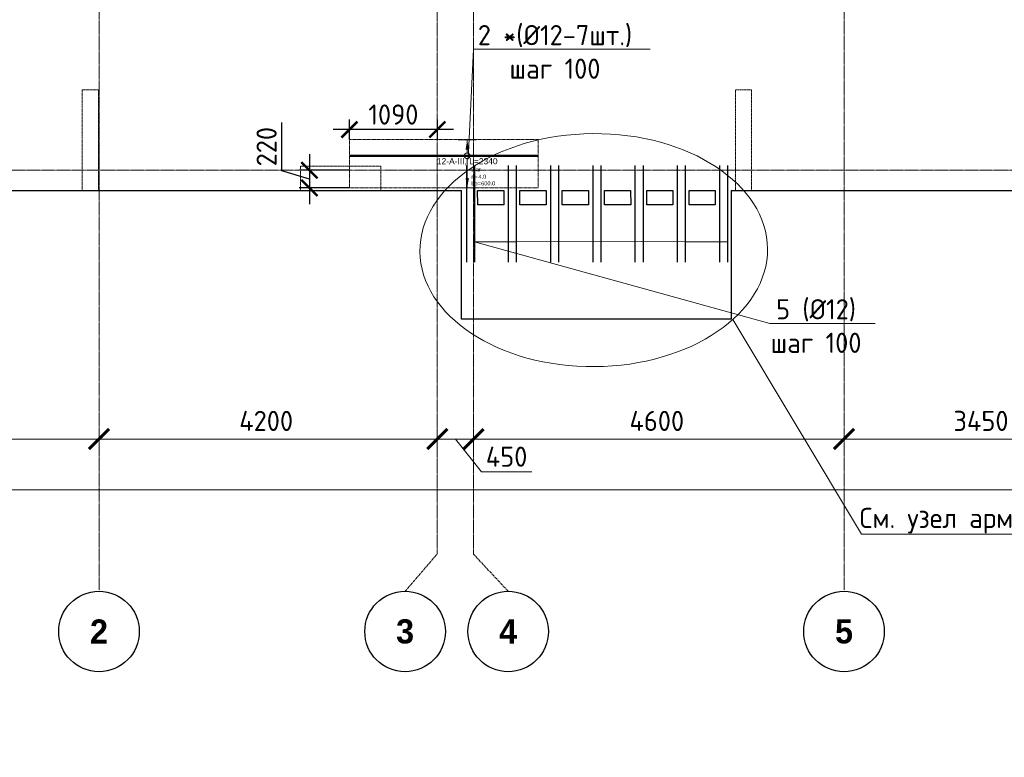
# Model space of a CAD drawing. Header units: millimetres. Extents: x -42044588 to 856694, y -806701 to 941911.
# Tile 193 of 256: x -98252 to -86027, y -289658 to -280497. Entities that reach past the tile are written whole.
import ezdxf
from ezdxf import colors
from ezdxf.entities.mleader import LeaderData, LeaderLine
from ezdxf.enums import TextEntityAlignment as Align
from ezdxf.math import Vec2, Vec3

# ---------------------------------------------------------------- set-up
doc = ezdxf.new("R2010")
doc.units = ezdxf.units.MM
doc.set_wipeout_variables(frame=1)
for name, pattern in [('01 Штриховая _4 мм_', [6, 3.5, -2.5]), ('______5', [1100, 800, -100, 100, -100]), ('DASHED', [7, 5, -2, 0]), ('GOST2.303 4', [7, 5, -2, 0]), ('осевая', [50.8, 31.75, -6.35, 6.35, -6.35])]:
    doc.linetypes.add(name, pattern=pattern)
for name, color, linetype, lineweight in [('907Сл Осевые', 1, 'Continuous', 0), ('RAZMER', 100, 'Continuous', 15), ('АрмСтер', 2, 'Continuous', 50), ('контур распр. стерхней', 2, 'GOST2.303 4', 20), ('Оси', 40, '______5', 18), ('Перекрытие ж_бетон', 1, 'Continuous', 30), ('подоснова', 151, 'Continuous', 5), ('РАЗМЕРЫ', 1, 'Continuous', 9)]:
    doc.layers.add(name, color=color, linetype=linetype, lineweight=lineweight)
doc.layers.add('АрмСтер_атрибуты', color=2, linetype='Continuous', lineweight=0, plot=False)
doc.layers.add('Колонна_ бетон', color=7, linetype='Continuous', lineweight=50, true_color=0xb4b496)
doc.styles.add('Century Gothic', font='GOTHIC.TTF')
doc.styles.add('GOST-2.304_Type-B', font='GOST_Common.ttf')
doc.styles.get("Standard").update_dxf_attribs({"font": 'arial.ttf'})
doc.styles.add('Аннотативный', font='arial.ttf')
doc.styles.add('ГОСТ', font='GOST_Common.ttf')
doc.dimstyles.new('СПДС', dxfattribs={"dimscale": 100, "dimtxt": 2.5, "dimasz": 2, "dimexe": 1.25, "dimexo": 0, "dimtad": 1, "dimdec": 0, "dimrnd": 5, "dimtxsty": 'GOST-2.304_Type-B', "dimblk": 'ARCHTICK', "dimcen": 2.5, "dimdle": 2, "dimclrd": 1, "dimclre": 1, "dimclrt": 1, "dimadec": 0, "dimazin": 2, "dimtfac": 0.75, "dimtdec": 0, "dimtmove": 1, "dimatfit": 3, "dimfxl": 0, "dimtolj": 1, "dimarcsym": 0})

# ---------------------------------------------------------------- blocks, each defined once
blk = doc.blocks.new('_ArchTick')
at = {"color": 0, "linetype": 'ByBlock', "const_width": 0.15}
blk.add_lwpolyline([(-0.5, -0.5), (0.5, 0.5)], dxfattribs=at)
blk = doc.blocks.new('*D6710')
at = {"color": 1, "lineweight": -2, "transparency": 16777216}
for p, q in [((-85705, -346670), (-85705, -346545)), ((-38905, -346670), (-38905, -346545)), ((-85905, -346670), (-38705, -346670))]:
    blk.add_line(p, q, dxfattribs=at)
at = {"layer": 'DEFPOINTS', "color": 0, "transparency": 16777216}
for p in [(-85705, -346670), (-38905, -346670), (-38905, -346670)]:
    blk.add_point(p, dxfattribs=at)
at = {"color": 1, "lineweight": -2, "transparency": 16777216, "xscale": 250, "yscale": 250, "zscale": 250, "rotation": 180}
blk.add_blockref('_ArchTick', (-85705, -346670), dxfattribs=at)
at = {"color": 1, "lineweight": -2, "transparency": 16777216, "xscale": 250, "yscale": 250, "zscale": 250}
blk.add_blockref('_ArchTick', (-38905, -346670), dxfattribs=at)
at = {"color": 1, "transparency": 16777216, "insert": (-67487, -346445), "char_height": 250, "width": 104166.67, "attachment_point": 5, "style": 'GOST-2.304_Type-B'}
blk.add_mtext('\\A1;46800', dxfattribs=at)
blk = doc.blocks.new('NSY101')
at = {"color": 0, "linetype": 'ByBlock', "lineweight": -2}
blk.add_circle((0, 0), 50, dxfattribs=at)
blk = doc.blocks.new('СЛОЖНЫЙ_ОБЪЕКТ_31')
at = {"layer": 'Оси', "color": 16, "linetype": 'Continuous', "lineweight": 25, "transparency": 33554687, "xscale": 9.999999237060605, "yscale": 9.999999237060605, "zscale": 9.999999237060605}
blk.add_blockref('NSY101', (8813, -43009), dxfattribs=at)
at = {"layer": 'Оси', "color": 16, "linetype": 'Continuous', "lineweight": 25, "transparency": 33554687, "insert": (8813, -43009), "char_height": 300, "width": 385, "attachment_point": 5, "style": 'Century Gothic'}
blk.add_mtext('\\A1;{\\fCentury Gothic|i0|b1;\\H300.000000;\\W1.000000;\\C16;2}\\P', dxfattribs=at)
blk = doc.blocks.new('СЛОЖНЫЙ_ОБЪЕКТ_32')
at = {"layer": 'Оси', "color": 16, "linetype": 'Continuous', "lineweight": 25, "transparency": 33554687, "xscale": 9.999999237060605, "yscale": 9.999999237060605, "zscale": 9.999999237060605}
blk.add_blockref('NSY101', (18063, -43009), dxfattribs=at)
at = {"layer": 'Оси', "color": 16, "linetype": 'Continuous', "lineweight": 25, "transparency": 33554687, "insert": (18063, -43009), "char_height": 300, "width": 385, "attachment_point": 5, "style": 'Century Gothic'}
blk.add_mtext('\\A1;{\\fCentury Gothic|i0|b1;\\H300.000000;\\W1.000000;\\C16;5}\\P', dxfattribs=at)
blk = doc.blocks.new('СЛОЖНЫЙ_ОБЪЕКТ_48')
at = {"layer": 'Оси', "color": 16, "linetype": 'Continuous', "lineweight": 25, "transparency": 33554687, "xscale": 9.999999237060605, "yscale": 9.999999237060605, "zscale": 9.999999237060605}
blk.add_blockref('NSY101', (13893, -43009), dxfattribs=at)
at = {"layer": 'Оси', "color": 16, "linetype": 'Continuous', "lineweight": 25, "transparency": 33554687, "insert": (13893, -43009), "char_height": 300, "width": 385, "attachment_point": 5, "style": 'Century Gothic'}
blk.add_mtext('\\A1;{\\fCentury Gothic|i0|b1;\\H300.000000;\\W1.000000;\\C16;4}\\P', dxfattribs=at)
blk = doc.blocks.new('СЛОЖНЫЙ_ОБЪЕКТ_49')
at = {"layer": 'Оси', "color": 16, "linetype": 'Continuous', "lineweight": 25, "transparency": 33554687, "xscale": 9.999999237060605, "yscale": 9.999999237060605, "zscale": 9.999999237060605}
blk.add_blockref('NSY101', (12613, -43009), dxfattribs=at)
at = {"layer": 'Оси', "color": 16, "linetype": 'Continuous', "lineweight": 25, "transparency": 33554687, "insert": (12613, -43009), "char_height": 300, "width": 385, "attachment_point": 5, "style": 'Century Gothic'}
blk.add_mtext('\\A1;{\\fCentury Gothic|i0|b1;\\H300.000000;\\W1.000000;\\C16;3}\\P', dxfattribs=at)
blk = doc.blocks.new('*D6717')
at = {"color": 1, "lineweight": -2, "transparency": 16777216}
for p, q in [((-85705, -346039), (-85705, -345914)), ((-81605, -346039), (-81605, -345914)), ((-85905, -346039), (-81405, -346039))]:
    blk.add_line(p, q, dxfattribs=at)
at = {"layer": 'DEFPOINTS', "color": 0, "transparency": 16777216}
for p in [(-85705, -346039), (-81605, -346039), (-81605, -346039)]:
    blk.add_point(p, dxfattribs=at)
at = {"color": 1, "lineweight": -2, "transparency": 16777216, "xscale": 250, "yscale": 250, "zscale": 250, "rotation": 180}
blk.add_blockref('_ArchTick', (-85705, -346039), dxfattribs=at)
at = {"color": 1, "lineweight": -2, "transparency": 16777216, "xscale": 250, "yscale": 250, "zscale": 250}
blk.add_blockref('_ArchTick', (-81605, -346039), dxfattribs=at)
at = {"color": 1, "transparency": 16777216, "insert": (-83680, -345814), "char_height": 250, "width": 83333.33, "attachment_point": 5, "style": 'GOST-2.304_Type-B'}
blk.add_mtext('\\A1;4100', dxfattribs=at)
blk = doc.blocks.new('*D6718')
at = {"color": 1, "lineweight": -2, "transparency": 16777216}
for p, q in [((-81605, -346039), (-81605, -345914)), ((-77405, -346039), (-77405, -345914)), ((-81805, -346039), (-77205, -346039))]:
    blk.add_line(p, q, dxfattribs=at)
at = {"layer": 'DEFPOINTS', "color": 0, "transparency": 16777216}
for p in [(-81605, -346039), (-77405, -346039), (-77405, -346039)]:
    blk.add_point(p, dxfattribs=at)
at = {"color": 1, "lineweight": -2, "transparency": 16777216, "xscale": 250, "yscale": 250, "zscale": 250, "rotation": 180}
blk.add_blockref('_ArchTick', (-81605, -346039), dxfattribs=at)
at = {"color": 1, "lineweight": -2, "transparency": 16777216, "xscale": 250, "yscale": 250, "zscale": 250}
blk.add_blockref('_ArchTick', (-77405, -346039), dxfattribs=at)
at = {"color": 1, "transparency": 16777216, "insert": (-79530, -345814), "char_height": 250, "width": 83333.33, "attachment_point": 5, "style": 'GOST-2.304_Type-B'}
blk.add_mtext('\\A1;4200', dxfattribs=at)
blk = doc.blocks.new('*D6719')
at = {"color": 1, "lineweight": -2, "transparency": 16777216}
for p, q in [((-76955, -346039), (-76955, -345914)), ((-72355, -346039), (-72355, -345914)), ((-77155, -346039), (-72155, -346039))]:
    blk.add_line(p, q, dxfattribs=at)
at = {"layer": 'DEFPOINTS', "color": 0, "transparency": 16777216}
for p in [(-76955, -346039), (-72355, -346039), (-72355, -346039)]:
    blk.add_point(p, dxfattribs=at)
at = {"color": 1, "lineweight": -2, "transparency": 16777216, "xscale": 250, "yscale": 250, "zscale": 250, "rotation": 180}
blk.add_blockref('_ArchTick', (-76955, -346039), dxfattribs=at)
at = {"color": 1, "lineweight": -2, "transparency": 16777216, "xscale": 250, "yscale": 250, "zscale": 250}
blk.add_blockref('_ArchTick', (-72355, -346039), dxfattribs=at)
at = {"color": 1, "transparency": 16777216, "insert": (-74680, -345814), "char_height": 250, "width": 83333.33, "attachment_point": 5, "style": 'GOST-2.304_Type-B'}
blk.add_mtext('\\A1;4600', dxfattribs=at)
blk = doc.blocks.new('*D6720')
at = {"color": 1, "lineweight": -2, "transparency": 16777216}
for p, q in [((-72355, -346039), (-72355, -345914)), ((-68905, -346039), (-68905, -345914)), ((-72555, -346039), (-68705, -346039))]:
    blk.add_line(p, q, dxfattribs=at)
at = {"layer": 'DEFPOINTS', "color": 0, "transparency": 16777216}
for p in [(-72355, -346039), (-68905, -346039), (-68905, -346039)]:
    blk.add_point(p, dxfattribs=at)
at = {"color": 1, "lineweight": -2, "transparency": 16777216, "xscale": 250, "yscale": 250, "zscale": 250, "rotation": 180}
blk.add_blockref('_ArchTick', (-72355, -346039), dxfattribs=at)
at = {"color": 1, "lineweight": -2, "transparency": 16777216, "xscale": 250, "yscale": 250, "zscale": 250}
blk.add_blockref('_ArchTick', (-68905, -346039), dxfattribs=at)
at = {"color": 1, "transparency": 16777216, "insert": (-70655, -345814), "char_height": 250, "width": 83333.33, "attachment_point": 5, "style": 'GOST-2.304_Type-B'}
blk.add_mtext('\\A1;3450', dxfattribs=at)
blk = doc.blocks.new('*D6729')
at = {"color": 1, "lineweight": -2, "transparency": 16777216}
for p, q in [((-77405, -345914), (-77405, -346164)), ((-76755, -346039), (-77605, -346039)), ((-77180, -346039), (-76858, -346445)), ((-76955, -345976), (-76955, -346164)), ((-76858, -346445), (-76233, -346445))]:
    blk.add_line(p, q, dxfattribs=at)
at = {"layer": 'DEFPOINTS', "color": 0, "transparency": 16777216}
for p in [(-77405, -345914), (-77405, -346039), (-76955, -345976)]:
    blk.add_point(p, dxfattribs=at)
at = {"color": 1, "lineweight": -2, "transparency": 16777216, "xscale": 250, "yscale": 250, "zscale": 250, "rotation": 180}
blk.add_blockref('_ArchTick', (-77405, -346039), dxfattribs=at)
at = {"color": 1, "lineweight": -2, "transparency": 16777216, "xscale": 250, "yscale": 250, "zscale": 250}
blk.add_blockref('_ArchTick', (-76955, -346039), dxfattribs=at)
at = {"color": 1, "transparency": 16777216, "insert": (-76545, -346258), "char_height": 250, "attachment_point": 5, "style": 'GOST-2.304_Type-B'}
blk.add_mtext('\\A1;450', dxfattribs=at)
blk = doc.blocks.new('подложка стн 1-го этажа')
at = {"layer": 'Колонна_ бетон', "color": 252, "linetype": 'DASHED', "lineweight": 0, "ltscale": 0.5, "true_color": 0x939598, "transparency": 33554687}
for p, q in [((11936, 10712, -760), (11936, 10712, -760)), ((11936, 9462, -760), (11936, 10712, -760)), ((11936, 10712, -760), (12136, 10712, -760)), ((12136, 10712, -760), (12136, 10712, -760)), ((12136, 9462, -760), (12136, 10712, -760)), ((20044, 10712, -200), (20044, 9462, -200)), ((20244, 10712, -200), (20044, 10712, -200)), ((20244, 9462, -200), (20244, 10712, -200)), ((14644, 9762, -200), (14644, 9462, -200)), ((14644, 9762, -200), (15644, 9762, -200)), ((15644, 9762, -200), (15644, 9462, -200)), ((11936, 9462, -760), (11936, 9462, -760)), ((11936, 9462, -760), (12136, 9462, -760)), ((12136, 9462, -760), (12136, 9462, -760)), ((15644, 9462, -200), (14644, 9462, -200)), ((20244, 9462, -200), (20044, 9462, -200))]:
    blk.add_line(p, q, dxfattribs=at)
blk = doc.blocks.new('_None')
blk = doc.blocks.new('*U5416')
at = {"layer": 'РАЗМЕРЫ'}
for p, q in [((112, 200), (-112, 200)), ((112, -400), (-112, -400))]:
    blk.add_line(p, q, dxfattribs=at)
at = {"layer": 'РАЗМЕРЫ', "ltscale": 15}
blk.add_line((0, -400), (0, 200), dxfattribs=at)
at = {"layer": 'РАЗМЕРЫ'}
for points in [[(0, 200), (21, 75), (-21, 75)], [(0, -400), (21, -275), (-21, -275)]]:
    blk.add_solid(points, dxfattribs=at)
at = {"layer": 'АрмСтер_атрибуты', "color": 215, "ltscale": 15, "style": 'Аннотативный'}
for s, p in [('шаг', (51, -194)), ('Lр=', (50, -368)), ('n=', (51, -285))]:
    blk.add_text(s, height=50, dxfattribs=at).set_placement(p)
at = {"layer": 'АрмСтер_атрибуты', "flags": 9}
for tag, p in [('МАССА', (-1034, 190)), ('ОБОЗНАЧЕНИЕ', (-1034, 76))]:
    blk.add_attdef(tag, p, '', height=75, dxfattribs=at)
at = {"layer": 'АрмСтер_атрибуты', "style": 'Аннотативный', "flags": 8}
blk.add_attdef('ПОЗ', (110, 30), '', height=75, dxfattribs=at)
at = {"layer": 'АрмСтер_атрибуты', "color": 215, "style": 'Аннотативный'}
for tag, p, flags in [('КОЛ', (138, -285), 8), ('ШАГ', (191, -194), 10), ('ШИРИНА', (173, -368), 8)]:
    blk.add_attdef(tag, p, '', height=50, dxfattribs=dict(at, flags=flags))
at = {"linetype": 'Continuous', "lineweight": 0}
blk.add_wipeout([(35, 0), (28, 21), (11, 33), (-11, 33), (-28, 21), (-35, 0), (-28, -21), (-11, -33), (11, -33), (28, -21)], dxfattribs=at)
at = {"color": 0, "linetype": 'ByBlock', "lineweight": -2, "ltscale": 100}
blk.add_line((-1463, 0), (877, 0), dxfattribs=at)
at = {"layer": 'РАЗМЕРЫ'}
blk.add_circle((0, 0), 35, dxfattribs=at)
at = {"layer": 'АрмСтер_атрибуты', "style": 'Аннотативный', "flags": 8}
blk.add_attdef('НАИМЕНОВАНИЕ', text='', height=75, dxfattribs=at).set_placement((0, -29), align=Align.TOP_CENTER)
blk = doc.blocks.new('*D5436')
at = {"layer": '907Сл Осевые', "color": 1, "lineweight": -2, "transparency": 16777216}
for p, q in [((-94158, -281985), (-94158, -281737)), ((-93066, -281985), (-93066, -281737)), ((-92866, -281862), (-94358, -281862))]:
    blk.add_line(p, q, dxfattribs=at)
at = {"layer": 'DEFPOINTS', "color": 0, "transparency": 16777216}
for p in [(-94158, -281862), (-94158, -281985), (-93066, -281985)]:
    blk.add_point(p, dxfattribs=at)
at = {"layer": '907Сл Осевые', "color": 1, "lineweight": -2, "transparency": 16777216, "xscale": 200, "yscale": 200, "zscale": 200, "rotation": 180}
blk.add_blockref('_ArchTick', (-94158, -281862), dxfattribs=at)
at = {"layer": '907Сл Осевые', "color": 1, "lineweight": -2, "transparency": 16777216, "xscale": 200, "yscale": 200, "zscale": 200}
blk.add_blockref('_ArchTick', (-93066, -281862), dxfattribs=at)
at = {"layer": '907Сл Осевые', "color": 1, "lineweight": 0, "transparency": 16777216, "insert": (-93612, -281675), "char_height": 250, "attachment_point": 5, "style": 'GOST-2.304_Type-B'}
blk.add_mtext('\\A1;1090', dxfattribs=at)
blk = doc.blocks.new('*D5437')
at = {"layer": '907Сл Осевые', "color": 1, "lineweight": -2, "transparency": 16777216}
for p, q in [((-94998, -282374), (-94998, -281774)), ((-94655, -282167), (-94655, -282787)), ((-94655, -282477), (-94998, -282374)), ((-94158, -282367), (-94780, -282367)), ((-94158, -282587), (-94780, -282587))]:
    blk.add_line(p, q, dxfattribs=at)
at = {"layer": 'DEFPOINTS', "color": 0, "transparency": 16777216}
for p in [(-94158, -282367, -360), (-94655, -282587), (-94158, -282587)]:
    blk.add_point(p, dxfattribs=at)
at = {"layer": '907Сл Осевые', "color": 1, "lineweight": -2, "transparency": 16777216, "xscale": 200, "yscale": 200, "zscale": 200}
for p, rotation in [((-94655, -282367), 90), ((-94655, -282587), 270)]:
    blk.add_blockref('_ArchTick', p, dxfattribs=dict(at, rotation=rotation))
at = {"layer": '907Сл Осевые', "color": 1, "lineweight": 0, "transparency": 16777216, "insert": (-95186, -282074), "char_height": 250, "attachment_point": 5, "rotation": 90, "style": 'GOST-2.304_Type-B'}
blk.add_mtext('\\A1;220', dxfattribs=at)
blk = doc.blocks.new('оси блок 2')
at = {"layer": 'Оси', "color": 16, "linetype": 'осевая', "lineweight": 0, "ltscale": 0.25, "transparency": 33554687}
for p, q in [((-81604.7, -322543), (-81604.7, -347914.1)), ((-72354.7, -322543), (-72354.7, -347914.1)), ((-77404.7, -323084.4), (-77404.7, -347462.5)), ((-76954.7, -323084.4), (-76954.7, -347468.4)), ((-89822.3, -342701.3), (-37238.5, -342701.3))]:
    blk.add_line(p, q, dxfattribs=at)
at = {"layer": 'Оси', "color": 16, "linetype": 'осевая', "lineweight": 0, "transparency": 33554687}
for p, q in [((-77805.3, -347930), (-77404.7, -347462.5)), ((-76525.3, -347930), (-76954.7, -347468.4))]:
    blk.add_line(p, q, dxfattribs=at)
at = {"layer": 'Оси', "color": 16, "linetype": 'Continuous', "lineweight": 25, "transparency": 33554687}
for name in ['СЛОЖНЫЙ_ОБЪЕКТ_31', 'СЛОЖНЫЙ_ОБЪЕКТ_49', 'СЛОЖНЫЙ_ОБЪЕКТ_48', 'СЛОЖНЫЙ_ОБЪЕКТ_32']:
    blk.add_blockref(name, (-90418.2, -305420.5), dxfattribs=at)
for base, p1, p2, picture, middle in [((-81604.7, -346038.9), (-85704.7, -346038.9), (-81604.7, -346038.9), '*D6717', (-83679.9, -346038.9)), ((-77404.7, -346038.9), (-81604.7, -346038.9), (-77404.7, -346038.9), '*D6718', (-79529.9, -346038.9)), ((-72354.7, -346038.9), (-76954.7, -346038.9), (-72354.7, -346038.9), '*D6719', (-74679.9, -346038.9)), ((-68904.7, -346038.9), (-72354.7, -346038.9), (-68904.7, -346038.9), '*D6720', (-70654.9, -346038.9)), ((-38904.7, -346670.2), (-85704.7, -346670.2), (-38904.7, -346670.2), '*D6710', (-67487.3, -346670.2))]:
    dim = blk.add_linear_dim(base=base, p1=p1, p2=p2, dimstyle='СПДС', override={"dimgap": 1})
    dim.commit()
    dim.dimension.update_dxf_attribs({"geometry": picture, "text_midpoint": middle, "dimtype": 160})
dim = blk.add_linear_dim(base=(-77404.7, -346038.9), p1=(-76954.7, -345976.4), p2=(-77404.7, -345913.9), dimstyle='СПДС')
dim.commit()
dim.dimension.update_dxf_attribs({"geometry": '*D6729', "text_midpoint": (-76795.1, -346445.2), "dimtype": 160})

msp = doc.modelspace()

# ---------------------------------------------------------------- linework, layer by layer
at = {"layer": 'RAZMER', "lineweight": 30}
for points, elevation in [([(-92704.579, -282306.69), (-92704.621, -283506.69)], 0.125), ([(-92604.579, -282306.69), (-92604.621, -283506.69)], 0.125), ([(-92187.327, -282306.69), (-92187.369, -283506.69)], 0.107), ([(-92087.327, -282306.69), (-92087.369, -283506.69)], 0.107), ([(-91662.34, -282306.69), (-91662.382, -283506.69)], 0.125), ([(-91562.34, -282306.69), (-91562.382, -283506.69)], 0.125), ([(-91137.26, -282306.69), (-91137.302, -283506.69)], 0.036), ([(-91037.26, -282306.69), (-91037.302, -283506.69)], 0.036), ([(-90612.367, -282306.69), (-90612.409, -283506.69)], 0.16), ([(-90512.367, -282306.69), (-90512.409, -283506.69)], 0.16), ([(-90087.38, -282306.69), (-90087.422, -283506.69)], 0.178), ([(-89987.38, -282306.69), (-89987.422, -283506.69)], 0.178), ([(-89562.394, -282306.69), (-89562.435, -283506.69)], 0.107), ([(-89462.394, -282306.69), (-89462.435, -283506.69)], 0.107)]:
    msp.add_lwpolyline(points, dxfattribs=dict(at, elevation=elevation))
at = {"layer": 'контур распр. стерхней', "linetype": '01 Штриховая _4 мм_'}
msp.add_lwpolyline([(-91813.036, -282587.403), (-94157.592, -282587.403), (-94157.583, -281985.323), (-91813.027, -281985.323)], close=True, dxfattribs=at)
at = {"layer": 'Перекрытие ж_бетон'}
for p, q in [((-92766.66, -284217.367, -360), (-92766.66, -282617.399, -360)), ((-89416.311, -282617.403, -360), (-89416.311, -284217.37, -360)), ((-89416.311, -284217.37, -360), (-92766.66, -284217.367, -360))]:
    msp.add_line(p, q, dxfattribs=at)
at = {"layer": 'Перекрытие ж_бетон', "elevation": -360}
for points in [[(-101616.405, -282617.402), (-92766.32, -282617.402)], [(-89416.311, -282617.402), (-83066.242, -282617.402), (-83066.238, -282617.402), (-79716.24, -282617.402), (-79716.24, -282617.402), (-77666.405, -282617.402)]]:
    msp.add_lwpolyline(points, dxfattribs=at)
at = {"layer": 'Перекрытие ж_бетон'}
for points, elevation in [([(-92240.55, -282797.358), (-92565.55, -282797.358), (-92566.32, -282617.367), (-92241.32, -282617.367)], -359.982), ([(-91715.471, -282797.358), (-92040.471, -282797.358), (-92041.24, -282617.367), (-91716.24, -282617.367)], -360.071), ([(-91190.577, -282797.358), (-91515.577, -282797.358), (-91516.347, -282617.367), (-91191.347, -282617.367)], -359.964), ([(-90665.497, -282797.358), (-90990.497, -282797.358), (-90991.267, -282617.367), (-90666.267, -282617.367)], -360.053), ([(-90140.604, -282797.358), (-90465.604, -282797.358), (-90466.374, -282617.367), (-90141.374, -282617.367)], -360.053), ([(-89616.307, -282797.343), (-89941.387, -282797.393), (-89941.387, -282617.367), (-89616.387, -282617.367)], -359.911)]:
    msp.add_lwpolyline(points, close=True, dxfattribs=dict(at, elevation=elevation))
at = {"layer": 'РАЗМЕРЫ'}
msp.add_line((-89416.307, -282617.367, -360), (-89416.307, -283378.546, -360), dxfattribs=at)

# ---------------------------------------------------------------- block references
msp.add_blockref('подложка стн 1-го этажа', (-109410.328, -292079.197, 200))
msp.add_blockref('оси блок 2', (-15661.687, 60333.919, -360), dxfattribs=at)

# ---------------------------------------------------------------- leaders
at = {"layer": 'подоснова', "color": 2, "ltscale": 0.3}
ml = msp.add_multileader_mtext('Standard', dxfattribs=at)
ml.set_content('5 (%%C12)\\Pшаг 100', color=2, style='GOST-2.304_Type-B')
ml.set_leader_properties(color=256, linetype='ByLayer', lineweight=15)
ml.set_arrow_properties(name='NONE')
ml.build(insert=Vec2(0, 0))
ml.multileader.update_dxf_attribs({"text_left_attachment_type": 6, "text_right_attachment_type": 6, "dogleg_length": 0.1, "arrow_head_size": 18})
ctx = ml.context
ctx.base_point, ctx.char_height, ctx.arrow_head_size, ctx.landing_gap_size, ctx.plane_origin = Vec3(-88939.622, -284268.362, 720.018), 250, 18, 20, Vec3(-92442, -282548.475, 720.018)
ctx.left_attachment, ctx.right_attachment, ctx.text_align_type = 6, 6, 1
notes = []
notes.append((ctx, [(0, (1, 1, 0), (-88939.722, -284268.362, 720.018), (1, 0), 0.1, [(6, [(-89462.394, -283255.682, 720.018), (-89987.38, -283255.682, 720.018), (-90526.651, -283250.079, 720.018), (-91037.26, -283255.682, 720.018), (-91576.718, -283250.079, 720.018), (-92087.327, -283255.682, 720.018), (-92604.579, -283255.682, 720.018)], 0, [])])]))
ctx.mtext.insert, ctx.mtext.alignment, ctx.mtext.flow_direction = Vec3(-88364.319, -283968.362, 720.018), 2, 5
ml = msp.add_multileader_mtext('Standard', dxfattribs=at)
ml.set_content('\\pxi0.391,qc;{\\C80;См. узел армирование балконной плиты}', color=2, style='GOST-2.304_Type-B')
ml.set_leader_properties(color=256, linetype='ByLayer', lineweight=15)
ml.set_arrow_properties(name='NONE')
ml.build(insert=Vec2(0, 0))
ml.multileader.update_dxf_attribs({"text_left_attachment_type": 6, "text_right_attachment_type": 6, "dogleg_length": 0.1, "arrow_head_size": 18})
ctx = ml.context
ctx.base_point, ctx.char_height, ctx.arrow_head_size, ctx.landing_gap_size, ctx.plane_origin = Vec3(-87799.956, -286885.085, 160), 250, 18, 20, Vec3(-97820.604, -280902.647, 160)
ctx.left_attachment, ctx.right_attachment, ctx.text_align_type = 6, 6, 1
notes.append((ctx, [(0, (1, 1, 0), (-87800.056, -286885.085, 160), (1, 0), 0.1, [(0, [(-89397.101, -284219.633, 160)], 0, [])])]))
ctx.mtext.insert, ctx.mtext.alignment, ctx.mtext.flow_direction = Vec3(-84789.994, -286560.085, 160), 2, 5
for ctx, leaders in notes:
    for number, flags, end, landing, length, lines in leaders:
        leader = LeaderData()
        leader.index, (leader.has_last_leader_line, leader.has_dogleg_vector, leader.attachment_direction) = number, flags
        leader.last_leader_point, leader.dogleg_vector, leader.dogleg_length = Vec3(end), Vec3(landing), length
        for number, points, colour, breaks in lines:
            line = LeaderLine()
            line.index, line.vertices, line.color, line.breaks = number, Vec3.list(points), colors.encode_raw_color(colour), breaks
            leader.lines.append(line)
        ctx.leaders.append(leader)

# ---------------------------------------------------------------- next in the draw order: block references
at = {"layer": 'АрмСтер', "ltscale": 15}
ref = msp.add_blockref('*U5416', (-92695.083, -282187.403), dxfattribs=at)
ref.add_attrib('НАИМЕНОВАНИЕ', '12-A-III, L=2340', dxfattribs={"layer": 'АрмСтер_атрибуты', "height": 75, "style": 'Аннотативный', "flags": 8}).set_placement((-92695.083, -282216.742), align=Align.TOP_CENTER)
ref.add_attrib('КОЛ', '4.0', (-92557.034, -282472.528), dxfattribs={"layer": 'АрмСтер_атрибуты', "color": 215, "height": 50, "style": 'Аннотативный', "flags": 8})
ref.add_attrib('ШИРИНА', '600.0', (-92522.198, -282555.202), dxfattribs={"layer": 'АрмСтер_атрибуты', "color": 215, "height": 50, "style": 'Аннотативный', "flags": 8})

# ---------------------------------------------------------------- next in the draw order: linework, layer by layer
at = {"layer": 'РАЗМЕРЫ'}
msp.add_ellipse((-91124.117, -283359.301, -200), major_axis=(2157.988, 16.605), ratio=0.670490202, dxfattribs=at)

# ---------------------------------------------------------------- next in the draw order: texts
at = {"ltscale": 100, "insert": (-134257.524, -279325.968), "char_height": 250, "attachment_point": 1, "style": 'ГОСТ'}
msp.add_mtext_dynamic_manual_height_columns('\\pi1250,t1750;1.^IПроизводство работ вести в строгом соответствии с требованиями СП 70.13330.2012 "Несущие и ограждающие конструкции" и проектом производства работ.{\\H1.83333x; }\\P2.^IПеред бетонированием арматуру и основание, на которую укладывается бетонная смесь, очистить от {\\H1.55556x; }ржавчины и грязи. {\\H1.64815x; }\\P3.^IБетонирование вести слоем на всю толщину  плит. Захватки при бетонировании должны быть отсечены {\\H1.61728x; }вертикальными швами. Бетон применять класса В25. Заполнителем для бетона служит щебень твердых пород, {\\H1.62757x; }наибольшая фракция щебня не должна превышать 40мм.{\\H1.62414x; }\\P4.^IВ процессе бетонирования обеспечить соблюдение защитных слоев и мест положения рабочей арматуры {\\H1.62529x; }согласно проекту. Материал фиксаторов для нижней арматуры фундаментных плит выбирается проектом производства {\\H1.6249x; }работ, исходя из конкретных возможностей строительной организации.{\\H1.62503x; }\\P5.^IПроектом принято соединение рабочих стержней арматуры монолитной плиты внахлестку (без сварки). {\\H1.72499x; }\\P6.^IСварные арматурные каркасы изготовить на заводе-изготовители. {\\H1.67917x; }\\P7.^IКрестообразные соединения стержней арматуры 1-го и 2-го рядов, а также 3-го и 4-го рядов между собой {\\H1.60694x; }выполнить вязкой отожженной проволокой диаметром 2,0-3,0 мм. Допускается применение специальных соединительных {\\H1.63102x; }элементов - пластмассовых или проволочных фиксаторов. Соединение арматуры допускается предусматривать не во всех {\\H1.62299x; }местах пересечения стержней арматуры. При этом должны быть связаны вязальной проволокой все пересечения стержней {\\H1.62567x; }в 2-х крайних рядах по периметру плит, остальные узлы могут быть соединены через узел в шахматном порядке (схему {\\H1.72478x; }вязки стержней см. на данном листе).{\\H1.77924x; }', width=18954.38214, gutter_width=12.5, heights=[0], dxfattribs=at)

# ---------------------------------------------------------------- next in the draw order: dimensions: what is measured, and where the dimension line sits
at = {"layer": '907Сл Осевые', "lineweight": 0}
dim = msp.add_linear_dim(base=(-94157.583, -281862.415), p1=(-93066.027, -281985.342), p2=(-94157.583, -281985.323), dimstyle='СПДС', dxfattribs=at)
dim.commit()
dim.dimension.update_dxf_attribs({"geometry": '*D5436', "text_midpoint": (-93611.805, -281674.915)})
dim = msp.add_linear_dim(base=(-94654.732, -282587.403), p1=(-94157.59, -282367.403, -360), p2=(-94157.59, -282587.403), angle=90, dimstyle='СПДС', dxfattribs=at)
dim.commit()
dim.dimension.update_dxf_attribs({"geometry": '*D5437', "text_midpoint": (-95185.982, -282311.778)})

# ---------------------------------------------------------------- next in the draw order: leaders
at = {"layer": 'подоснова', "color": 2, "ltscale": 0.3}
ml = msp.add_multileader_mtext('Standard', dxfattribs=at)
ml.set_content('2 *(%%C12-7шт.)\\Pшаг 100', color=2, style='GOST-2.304_Type-B')
ml.set_leader_properties(color=256, linetype='ByLayer', lineweight=15)
ml.set_arrow_properties(name='NONE')
ml.build(insert=Vec2(0, 0))
ml.multileader.update_dxf_attribs({"text_left_attachment_type": 6, "text_right_attachment_type": 6, "dogleg_length": 0.1, "arrow_head_size": 18})
ctx = ml.context
ctx.base_point, ctx.char_height, ctx.arrow_head_size, ctx.landing_gap_size, ctx.plane_origin = Vec3(-92616.305, -280863.809, -360), 250, 18, 20, Vec3(-101898.002, -276132.261, -360)
ctx.left_attachment, ctx.right_attachment, ctx.text_align_type = 6, 6, 1
notes = []
notes.append((ctx, [(0, (1, 1, 0), (-92616.405, -280863.809, -360), (1, 0), 0.1, [(0, [(-92684.279, -282230.26, -360)], 0, [])])]))
ctx.mtext.insert, ctx.mtext.alignment, ctx.mtext.flow_direction = Vec3(-91605.396, -280563.809, -360), 2, 5
for ctx, leaders in notes:
    for number, flags, end, landing, length, lines in leaders:
        leader = LeaderData()
        leader.index, (leader.has_last_leader_line, leader.has_dogleg_vector, leader.attachment_direction) = number, flags
        leader.last_leader_point, leader.dogleg_vector, leader.dogleg_length = Vec3(end), Vec3(landing), length
        for number, points, colour, breaks in lines:
            line = LeaderLine()
            line.index, line.vertices, line.color, line.breaks = number, Vec3.list(points), colors.encode_raw_color(colour), breaks
            leader.lines.append(line)
        ctx.leaders.append(leader)

doc.saveas('drawing.dxf')
